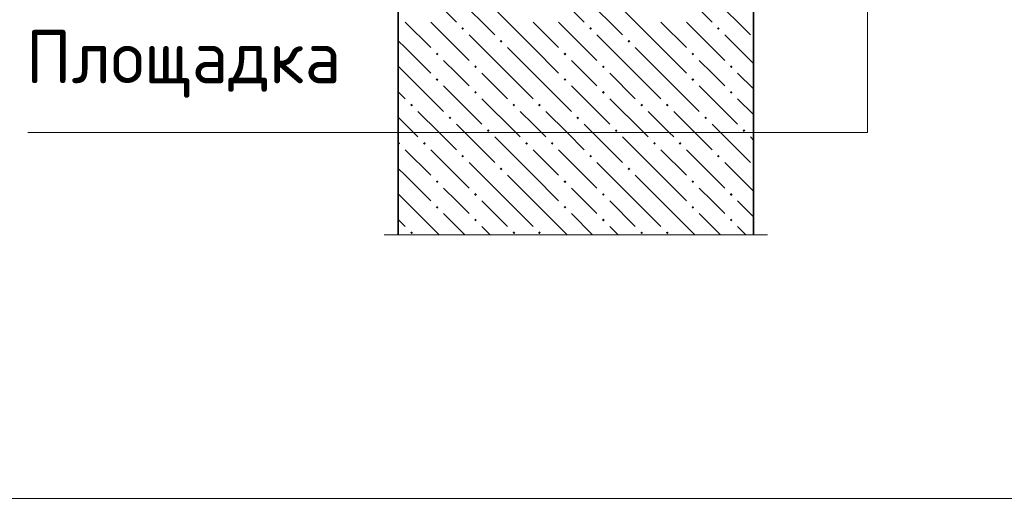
# Model space of a CAD drawing. Header units: millimetres. Extents: x 0 to 21005, y 0 to 14850.
# Tile 2 of 20: x 3530 to 5840, y 1834 to 2958. Entities that reach past the tile are written whole.
import ezdxf

# ---------------------------------------------------------------- set-up
doc = ezdxf.new("R2010")
doc.units = ezdxf.units.MM
doc.layers.add('Standard', color=7, linetype='Continuous', lineweight=25)
doc.layers.add('Текст_ общее', color=7, linetype='Continuous', lineweight=25)
doc.layers.add('ЖБ Стена верхний уровень', color=7, linetype='Continuous', lineweight=25, true_color=0x006e00)
doc.layers.add('Размерная выноска', color=7, linetype='Continuous')
doc.styles.add('ISOCPEUR', font='txt')

msp = doc.modelspace()

# ---------------------------------------------------------------- hatches: boundary and pattern name
at = {"layer": 'ЖБ Стена верхний уровень', "linetype": 'Continuous', "lineweight": 18, "transparency": 33554687}
for points in [[(4566.1, 2937.7), (4569.4, 2940.9), (4572.6, 2937.7), (4569.4, 2934.4)], [(4866.1, 2937.7), (4869.4, 2940.9), (4872.6, 2937.7), (4869.4, 2934.4)], [(5166.1, 2937.7), (5169.4, 2940.9), (5172.6, 2937.7), (5169.4, 2934.4)], [(4656.1, 2907.7), (4659.4, 2910.9), (4662.6, 2907.7), (4659.4, 2904.4)], [(4956.1, 2907.7), (4959.4, 2910.9), (4962.6, 2907.7), (4959.4, 2904.4)], [(4506.1, 2877.7), (4509.4, 2880.9), (4512.6, 2877.7), (4509.4, 2874.4)], [(4806.1, 2877.7), (4809.4, 2880.9), (4812.6, 2877.7), (4809.4, 2874.4)], [(5106.1, 2877.7), (5109.4, 2880.9), (5112.6, 2877.7), (5109.4, 2874.4)], [(4596.1, 2847.7), (4599.4, 2850.9), (4602.6, 2847.7), (4599.4, 2844.4)], [(4896.1, 2847.7), (4899.4, 2850.9), (4902.6, 2847.7), (4899.4, 2844.4)], [(5196.1, 2847.7), (5199.4, 2850.9), (5202.6, 2847.7), (5199.4, 2844.4)], [(4506.1, 2817.7), (4509.4, 2820.9), (4512.6, 2817.7), (4509.4, 2814.4)], [(4806.1, 2817.7), (4809.4, 2820.9), (4812.6, 2817.7), (4809.4, 2814.4)], [(5106.1, 2817.7), (5109.4, 2820.9), (5112.6, 2817.7), (5109.4, 2814.4)], [(4596.1, 2787.7), (4599.4, 2790.9), (4602.6, 2787.7), (4599.4, 2784.4)], [(4896.1, 2787.7), (4899.4, 2790.9), (4902.6, 2787.7), (4899.4, 2784.4)], [(5196.1, 2787.7), (5199.4, 2790.9), (5202.6, 2787.7), (5199.4, 2784.4)], [(4446.1, 2757.7), (4449.4, 2760.9), (4452.6, 2757.7), (4449.4, 2754.4)], [(4686.1, 2757.7), (4689.4, 2760.9), (4692.6, 2757.7), (4689.4, 2754.4)], [(4746.1, 2757.7), (4749.4, 2760.9), (4752.6, 2757.7), (4749.4, 2754.4)], [(4986.1, 2757.7), (4989.4, 2760.9), (4992.6, 2757.7), (4989.4, 2754.4)], [(5046.1, 2757.7), (5049.4, 2760.9), (5052.6, 2757.7), (5049.4, 2754.4)], [(4536.1, 2727.7), (4539.4, 2730.9), (4542.6, 2727.7), (4539.4, 2724.4)], [(4836.1, 2727.7), (4839.4, 2730.9), (4842.6, 2727.7), (4839.4, 2724.4)], [(5136.1, 2727.7), (5139.4, 2730.9), (5142.6, 2727.7), (5139.4, 2724.4)], [(4626.1, 2697.7), (4629.4, 2700.9), (4632.6, 2697.7), (4629.4, 2694.4)], [(4926.1, 2697.7), (4929.4, 2700.9), (4932.6, 2697.7), (4929.4, 2694.4)], [(5226.1, 2697.7), (5229.4, 2700.9), (5232.6, 2697.7), (5229.4, 2694.4)], [(4418.2, 2669.8), (4419.4, 2670.9), (4422.6, 2667.7), (4419.4, 2664.4), (4418.2, 2665.6)], [(4476.1, 2667.7), (4479.4, 2670.9), (4482.6, 2667.7), (4479.4, 2664.4)], [(4716.1, 2667.7), (4719.4, 2670.9), (4722.6, 2667.7), (4719.4, 2664.4)], [(4776.1, 2667.7), (4779.4, 2670.9), (4782.6, 2667.7), (4779.4, 2664.4)], [(5016.1, 2667.7), (5019.4, 2670.9), (5022.6, 2667.7), (5019.4, 2664.4)], [(5076.1, 2667.7), (5079.4, 2670.9), (5082.6, 2667.7), (5079.4, 2664.4)], [(4566.1, 2637.7), (4569.4, 2640.9), (4572.6, 2637.7), (4569.4, 2634.4)], [(4866.1, 2637.7), (4869.4, 2640.9), (4872.6, 2637.7), (4869.4, 2634.4)], [(5166.1, 2637.7), (5169.4, 2640.9), (5172.6, 2637.7), (5169.4, 2634.4)], [(4656.1, 2607.7), (4659.4, 2610.9), (4662.6, 2607.7), (4659.4, 2604.4)], [(4956.1, 2607.7), (4959.4, 2610.9), (4962.6, 2607.7), (4959.4, 2604.4)], [(4506.1, 2577.7), (4509.4, 2580.9), (4512.6, 2577.7), (4509.4, 2574.4)], [(4806.1, 2577.7), (4809.4, 2580.9), (4812.6, 2577.7), (4809.4, 2574.4)], [(5106.1, 2577.7), (5109.4, 2580.9), (5112.6, 2577.7), (5109.4, 2574.4)], [(4596.1, 2547.7), (4599.4, 2550.9), (4602.6, 2547.7), (4599.4, 2544.4)], [(4896.1, 2547.7), (4899.4, 2550.9), (4902.6, 2547.7), (4899.4, 2544.4)], [(5196.1, 2547.7), (5199.4, 2550.9), (5202.6, 2547.7), (5199.4, 2544.4)], [(4506.1, 2517.7), (4509.4, 2520.9), (4512.6, 2517.7), (4509.4, 2514.4)], [(4806.1, 2517.7), (4809.4, 2520.9), (4812.6, 2517.7), (4809.4, 2514.4)], [(5106.1, 2517.7), (5109.4, 2520.9), (5112.6, 2517.7), (5109.4, 2514.4)], [(4596.1, 2487.7), (4599.4, 2490.9), (4602.6, 2487.7), (4599.4, 2484.4)], [(4896.1, 2487.7), (4899.4, 2490.9), (4902.6, 2487.7), (4899.4, 2484.4)], [(5196.1, 2487.7), (5199.4, 2490.9), (5202.6, 2487.7), (5199.4, 2484.4)], [(4446.1, 2457.7), (4449.4, 2460.9), (4452.6, 2457.7), (4449.4, 2454.4)], [(4686.1, 2457.7), (4689.4, 2460.9), (4692.6, 2457.7), (4689.4, 2454.4)], [(4746.1, 2457.7), (4749.4, 2460.9), (4752.6, 2457.7), (4749.4, 2454.4)], [(4986.1, 2457.7), (4989.4, 2460.9), (4992.6, 2457.7), (4989.4, 2454.4)], [(5046.1, 2457.7), (5049.4, 2460.9), (5052.6, 2457.7), (5049.4, 2454.4)]]:
    msp.add_hatch(color=7, dxfattribs=at).paths.add_polyline_path(points, flags=16)

# ---------------------------------------------------------------- linework, layer by layer
at = {"layer": 'Standard', "color": 7, "linetype": 'Continuous', "lineweight": 13, "transparency": 33554687}
msp.add_lwpolyline([(8092.9, 5476.9), (2560.1, 5476.9), (2560.1, 1833.8), (8092.9, 1833.8), (8092.9, 5476.9)], dxfattribs=at)
at = {"layer": 'ЖБ Стена верхний уровень', "color": 7, "linetype": 'Continuous', "lineweight": 35, "transparency": 33554687}
for p, q in [((4418.2, 4149.8), (4418.2, 2453)), ((5251.5, 2453), (5251.5, 3226.3))]:
    msp.add_line(p, q, dxfattribs=at)
at = {"layer": 'ЖБ Стена верхний уровень', "color": 251, "linetype": 'Continuous', "lineweight": 18, "true_color": 0x575757, "transparency": 33554687}
for p, q in [((4464.4, 3042.7), (4554.4, 2952.7)), ((4764.4, 3042.7), (4854.4, 2952.7)), ((5064.4, 3042.7), (5154.4, 2952.7)), ((4554.4, 3012.7), (4644.4, 2922.7)), ((4854.4, 3012.7), (4944.4, 2922.7)), ((5154.4, 3012.7), (5244.4, 2922.7)), ((4734.4, 2892.7), (4644.4, 2982.7)), ((5034.4, 2892.7), (4944.4, 2982.7)), ((4434.4, 2952.7), (4494.4, 2892.7)), ((4494.4, 2952.7), (4584.4, 2862.7)), ((4734.4, 2952.7), (4794.4, 2892.7)), ((4794.4, 2952.7), (4884.4, 2862.7)), ((5034.4, 2952.7), (5094.4, 2892.7)), ((5094.4, 2952.7), (5184.4, 2862.7)), ((4674.4, 2832.7), (4584.4, 2922.7)), ((4974.4, 2832.7), (4884.4, 2922.7)), ((5251.5, 2855.5), (5184.4, 2922.7)), ((4434.4, 2892.7), (4418.2, 2908.9)), ((4434.4, 2892.7), (4494.4, 2832.7)), ((4674.4, 2892.7), (4734.4, 2832.7)), ((4734.4, 2892.7), (4794.4, 2832.7)), ((4974.4, 2892.7), (5034.4, 2832.7)), ((5034.4, 2892.7), (5094.4, 2832.7)), ((4418.2, 2848.9), (4434.4, 2832.7)), ((4554.4, 2832.7), (4524.4, 2862.7)), ((4854.4, 2832.7), (4824.4, 2862.7)), ((5154.4, 2832.7), (5124.4, 2862.7)), ((4434.4, 2832.7), (4524.4, 2742.7)), ((4584.4, 2802.7), (4554.4, 2832.7)), ((4614.4, 2832.7), (4674.4, 2772.7)), ((4674.4, 2832.7), (4734.4, 2772.7)), ((4734.4, 2832.7), (4824.4, 2742.7)), ((4884.4, 2802.7), (4854.4, 2832.7)), ((4914.4, 2832.7), (4974.4, 2772.7)), ((4974.4, 2832.7), (5034.4, 2772.7)), ((5034.4, 2832.7), (5124.4, 2742.7)), ((5184.4, 2802.7), (5154.4, 2832.7)), ((5214.4, 2832.7), (5251.5, 2795.5)), ((4524.4, 2802.7), (4614.4, 2712.7)), ((4824.4, 2802.7), (4914.4, 2712.7)), ((5124.4, 2802.7), (5214.4, 2712.7)), ((4418.2, 2788.9), (4434.4, 2772.7)), ((4614.4, 2772.7), (4694.1, 2693)), ((4914.4, 2772.7), (4994.1, 2693)), ((5214.4, 2772.7), (5251.5, 2735.5)), ((4434.4, 2712.7), (4418.2, 2728.9)), ((4464.4, 2742.7), (4514.1, 2693)), ((4734.4, 2712.7), (4704.4, 2742.7)), ((4764.4, 2742.7), (4814.1, 2693)), ((5034.4, 2712.7), (5004.4, 2742.7)), ((5064.4, 2742.7), (5114.1, 2693)), ((4454.1, 2693), (4434.4, 2712.7)), ((4554.4, 2712.7), (4574.1, 2693)), ((4754.1, 2693), (4734.4, 2712.7)), ((4854.4, 2712.7), (4874.1, 2693)), ((5054.1, 2693), (5034.4, 2712.7)), ((5154.4, 2712.7), (5174.1, 2693)), ((4464.4, 2682.7), (4454.1, 2693)), ((4514.1, 2693), (4554.4, 2652.7)), ((4574.1, 2693), (4644.4, 2622.7)), ((4734.4, 2592.7), (4644.4, 2682.7)), ((4694.1, 2693), (4704.4, 2682.7)), ((4764.4, 2682.7), (4754.1, 2693)), ((4814.1, 2693), (4854.4, 2652.7)), ((4874.1, 2693), (4944.4, 2622.7)), ((5034.4, 2592.7), (4944.4, 2682.7)), ((4994.1, 2693), (5004.4, 2682.7)), ((5064.4, 2682.7), (5054.1, 2693)), ((5114.1, 2693), (5154.4, 2652.7)), ((5174.1, 2693), (5244.4, 2622.7)), ((5251.5, 2675.5), (5244.4, 2682.7)), ((4434.4, 2652.7), (4494.4, 2592.7)), ((4494.4, 2652.7), (4584.4, 2562.7)), ((4734.4, 2652.7), (4794.4, 2592.7)), ((4794.4, 2652.7), (4884.4, 2562.7)), ((5034.4, 2652.7), (5094.4, 2592.7)), ((5094.4, 2652.7), (5184.4, 2562.7)), ((4674.4, 2532.7), (4584.4, 2622.7)), ((4974.4, 2532.7), (4884.4, 2622.7)), ((5251.5, 2555.5), (5184.4, 2622.7)), ((4434.4, 2592.7), (4418.2, 2608.9)), ((4434.4, 2592.7), (4494.4, 2532.7)), ((4674.4, 2592.7), (4734.4, 2532.7)), ((4734.4, 2592.7), (4794.4, 2532.7)), ((4974.4, 2592.7), (5034.4, 2532.7)), ((5034.4, 2592.7), (5094.4, 2532.7)), ((4418.2, 2548.9), (4434.4, 2532.7)), ((4554.4, 2532.7), (4524.4, 2562.7)), ((4854.4, 2532.7), (4824.4, 2562.7)), ((5154.4, 2532.7), (5124.4, 2562.7)), ((4434.4, 2532.7), (4514.1, 2453)), ((4584.4, 2502.7), (4554.4, 2532.7)), ((4614.4, 2532.7), (4674.4, 2472.7)), ((4674.4, 2532.7), (4734.4, 2472.7)), ((4734.4, 2532.7), (4814.1, 2453)), ((4884.4, 2502.7), (4854.4, 2532.7)), ((4914.4, 2532.7), (4974.4, 2472.7)), ((4974.4, 2532.7), (5034.4, 2472.7)), ((5034.4, 2532.7), (5114.1, 2453)), ((5184.4, 2502.7), (5154.4, 2532.7)), ((5214.4, 2532.7), (5251.5, 2495.5)), ((4524.4, 2502.7), (4574.1, 2453)), ((4824.4, 2502.7), (4874.1, 2453)), ((5124.4, 2502.7), (5174.1, 2453)), ((4418.2, 2488.9), (4434.4, 2472.7)), ((4614.4, 2472.7), (4634.1, 2453)), ((4914.4, 2472.7), (4934.1, 2453)), ((5214.4, 2472.7), (5234.1, 2453))]:
    msp.add_line(p, q, dxfattribs=at)
at = {"layer": 'Размерная выноска', "color": 7, "linetype": 'Continuous', "lineweight": 13, "transparency": 33554687}
msp.add_line((4384.9, 2453), (5284.9, 2453), dxfattribs=at)
at = {"layer": 'Текст_ общее', "color": 7, "linetype": 'Continuous', "lineweight": 13, "transparency": 33554687}
msp.add_lwpolyline([(5519.2, 3226.3), (5519.2, 2693), (3549.2, 2693)], dxfattribs=at)

# ---------------------------------------------------------------- texts
at = {"layer": 'Текст_ общее', "color": 7, "linetype": 'Continuous', "lineweight": 25, "transparency": 33554687, "insert": (3544.2, 2774.9), "char_height": 125, "width": 835.099, "attachment_point": 7, "style": 'ISOCPEUR'}
msp.add_mtext('\\W0.97;Площадка', dxfattribs=at)

doc.saveas('drawing.dxf')
